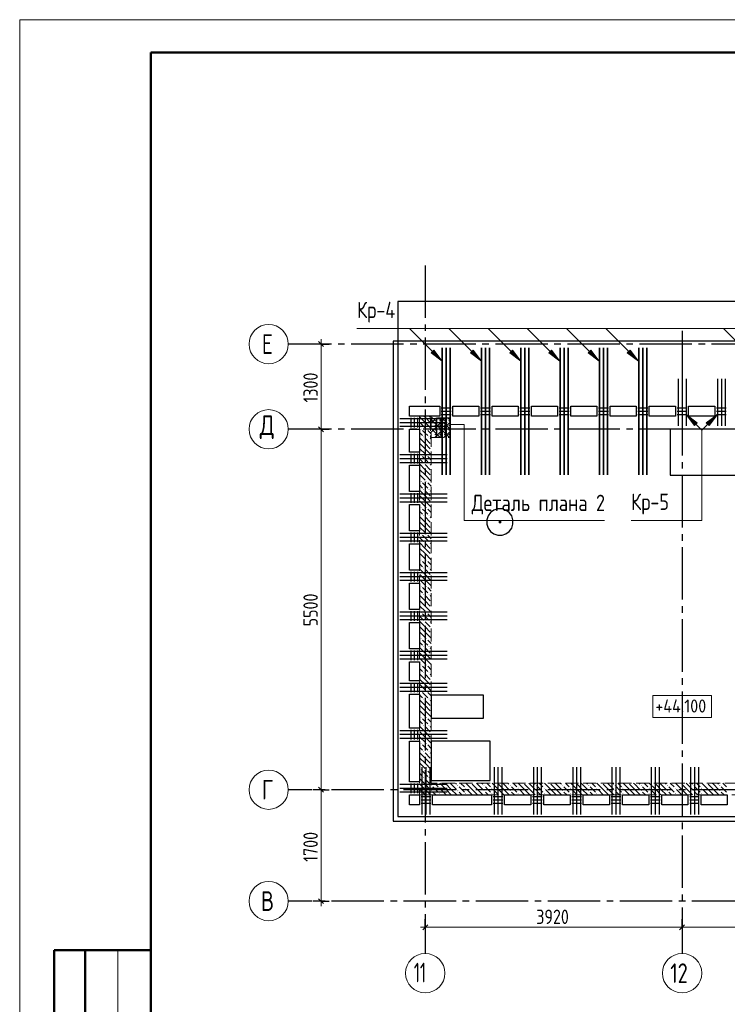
# Model space of a CAD drawing. Header units: millimetres. Extents: x 0 to 43617, y 0 to 29700.
# Tile 2 of 7: x 0 to 10800, y 14675 to 29700. Entities that reach past the tile are written whole.
import ezdxf

# ---------------------------------------------------------------- set-up
doc = ezdxf.new("R2010")
doc.units = ezdxf.units.MM
doc.linetypes.add('______2', pattern=[270, 200, -70])
doc.linetypes.add('______5', pattern=[1100, 800, -100, 100, -100])
for name, color, linetype, lineweight, true_color in [('S1 Стержни арматуры фон', 7, '______2', 13, 0xa0a0a0), ('Вспомогательная арматура', 7, 'Continuous', 18, 0x656565), ('Поперечная арматура', 7, 'Continuous', 18, 0x5a2814), ('Поперечное армирование AW фон', 7, '______2', 13, 0xa0a0a0), ('Ребро вкладыша арматура поперечная AW', 7, 'Continuous', 18, 0x5a2814)]:
    doc.layers.add(name, color=color, linetype=linetype, lineweight=lineweight, true_color=true_color)
for name, color, linetype, lineweight in [('Standard', 7, 'Continuous', 25), ('Высотные отметки', 7, 'Continuous', 25), ('ЖБ Перекрытие верхний уровень', 7, 'Continuous', 35), ('ЖБ Стена верхний уровень', 7, 'Continuous', 35), ('Оси', 40, '______5', 18), ('Позиционная метка номер позиции', 7, 'Continuous', 13), ('Примечания', 7, 'Continuous', 25), ('Ребро вкладыша арматура S1', 7, 'Continuous', 25)]:
    doc.layers.add(name, color=color, linetype=linetype, lineweight=lineweight)
doc.styles.add('GOST 2.304-81', font='txt')
doc.styles.add('ISOCPEUR', font='txt')

msp = doc.modelspace()

# ---------------------------------------------------------------- hatches: boundary and pattern name
at = {"layer": 'ЖБ Стена верхний уровень', "linetype": 'Continuous', "lineweight": 18, "transparency": 33554687}
for points in [[(6120, 23453), (6127, 23460), (6133, 23453), (6127, 23447)], [(6200, 23453), (6207, 23460), (6213, 23453), (6207, 23447)], [(6160, 23333), (6167, 23340), (6173, 23333), (6167, 23327)], [(6240, 23333), (6247, 23340), (6253, 23333), (6247, 23327)], [(6120, 23053), (6127, 23060), (6133, 23053), (6127, 23047)], [(6200, 23053), (6207, 23060), (6213, 23053), (6207, 23047)], [(6160, 22933), (6167, 22940), (6173, 22933), (6167, 22927)], [(6240, 22933), (6247, 22940), (6253, 22933), (6247, 22927)], [(6120, 22653), (6127, 22660), (6133, 22653), (6127, 22647)], [(6160, 22533), (6167, 22540), (6173, 22533), (6167, 22527)], [(6200, 22653), (6207, 22660), (6213, 22653), (6207, 22647)], [(6240, 22533), (6247, 22540), (6253, 22533), (6247, 22527)], [(6120, 22253), (6127, 22260), (6133, 22253), (6127, 22247)], [(6200, 22253), (6207, 22260), (6213, 22253), (6207, 22247)], [(6160, 22133), (6167, 22140), (6173, 22133), (6167, 22127)], [(6240, 22133), (6247, 22140), (6253, 22133), (6247, 22127)], [(6120, 21853), (6127, 21860), (6133, 21853), (6127, 21847)], [(6200, 21853), (6207, 21860), (6213, 21853), (6207, 21847)], [(6160, 21733), (6167, 21740), (6173, 21733), (6167, 21727)], [(6240, 21733), (6247, 21740), (6253, 21733), (6247, 21727)], [(6120, 21453), (6127, 21460), (6133, 21453), (6127, 21447)], [(6160, 21333), (6167, 21340), (6173, 21333), (6167, 21327)], [(6200, 21453), (6207, 21460), (6213, 21453), (6207, 21447)], [(6240, 21333), (6247, 21340), (6253, 21333), (6247, 21327)], [(6120, 21053), (6127, 21060), (6133, 21053), (6127, 21047)], [(6200, 21053), (6207, 21060), (6213, 21053), (6207, 21047)], [(6160, 20933), (6167, 20940), (6173, 20933), (6167, 20927)], [(6240, 20933), (6247, 20940), (6253, 20933), (6247, 20927)], [(6120, 20653), (6127, 20660), (6133, 20653), (6127, 20647)], [(6200, 20653), (6207, 20660), (6213, 20653), (6207, 20647)], [(6160, 20533), (6167, 20540), (6173, 20533), (6167, 20527)], [(6240, 20533), (6247, 20540), (6253, 20533), (6247, 20527)], [(6120, 20253), (6127, 20260), (6133, 20253), (6127, 20247)], [(6160, 20133), (6167, 20140), (6173, 20133), (6167, 20127)], [(6200, 20253), (6207, 20260), (6213, 20253), (6207, 20247)], [(6240, 20133), (6247, 20140), (6253, 20133), (6247, 20127)], [(6120, 19853), (6127, 19860), (6133, 19853), (6127, 19847)], [(6200, 19853), (6207, 19860), (6213, 19853), (6207, 19847)], [(6160, 19733), (6167, 19740), (6173, 19733), (6167, 19727)], [(6240, 19733), (6247, 19740), (6253, 19733), (6247, 19727)], [(6120, 19453), (6127, 19460), (6133, 19453), (6127, 19447)], [(6200, 19453), (6207, 19460), (6213, 19453), (6207, 19447)], [(6160, 19333), (6167, 19340), (6173, 19333), (6167, 19327)], [(6240, 19333), (6247, 19340), (6253, 19333), (6247, 19327)], [(6120, 19053), (6127, 19060), (6133, 19053), (6127, 19047)], [(6160, 18933), (6167, 18940), (6173, 18933), (6167, 18927)], [(6200, 19053), (6207, 19060), (6213, 19053), (6207, 19047)], [(6240, 18933), (6247, 18940), (6253, 18933), (6247, 18927)], [(6120, 18653), (6127, 18660), (6133, 18653), (6127, 18647)], [(6200, 18653), (6207, 18660), (6213, 18653), (6207, 18647)], [(6160, 18533), (6167, 18540), (6173, 18533), (6167, 18527)], [(6240, 18533), (6247, 18540), (6253, 18533), (6247, 18527)], [(6120, 18253), (6127, 18260), (6133, 18253), (6127, 18247)], [(6200, 18253), (6207, 18260), (6213, 18253), (6207, 18247)], [(6160, 18133), (6167, 18140), (6173, 18133), (6167, 18127)], [(6240, 18133), (6247, 18140), (6253, 18133), (6247, 18127)], [(6490, 18050), (6487, 18047), (6484, 18050)], [(6890, 18050), (6887, 18047), (6884, 18050)], [(7290, 18050), (7287, 18047), (7284, 18050)], [(7690, 18050), (7687, 18047), (7684, 18050)], [(8090, 18050), (8087, 18047), (8084, 18050)], [(8490, 18050), (8487, 18047), (8484, 18050)], [(8890, 18050), (8887, 18047), (8884, 18050)], [(9290, 18050), (9287, 18047), (9284, 18050)], [(9690, 18050), (9687, 18047), (9684, 18050)], [(10090, 18050), (10087, 18047), (10084, 18050)], [(10490, 18050), (10487, 18047), (10484, 18050)], [(6280, 18013), (6287, 18020), (6293, 18013), (6287, 18007)], [(6280, 17933), (6287, 17940), (6293, 17933), (6287, 17927)], [(6400, 17973), (6407, 17980), (6413, 17973), (6407, 17967)], [(6400, 17893), (6407, 17900), (6413, 17893), (6407, 17887)], [(6680, 18013), (6687, 18020), (6693, 18013), (6687, 18007)], [(6680, 17933), (6687, 17940), (6693, 17933), (6687, 17927)], [(6800, 17973), (6807, 17980), (6813, 17973), (6807, 17967)], [(6800, 17893), (6807, 17900), (6813, 17893), (6807, 17887)], [(7080, 18013), (7087, 18020), (7093, 18013), (7087, 18007)], [(7080, 17933), (7087, 17940), (7093, 17933), (7087, 17927)], [(7200, 17973), (7207, 17980), (7213, 17973), (7207, 17967)], [(7200, 17893), (7207, 17900), (7213, 17893), (7207, 17887)], [(7480, 18013), (7487, 18020), (7493, 18013), (7487, 18007)], [(7480, 17933), (7487, 17940), (7493, 17933), (7487, 17927)], [(7600, 17973), (7607, 17980), (7613, 17973), (7607, 17967)], [(7600, 17893), (7607, 17900), (7613, 17893), (7607, 17887)], [(7880, 18013), (7887, 18020), (7893, 18013), (7887, 18007)], [(7880, 17933), (7887, 17940), (7893, 17933), (7887, 17927)], [(8000, 17973), (8007, 17980), (8013, 17973), (8007, 17967)], [(8000, 17893), (8007, 17900), (8013, 17893), (8007, 17887)], [(8280, 18013), (8287, 18020), (8293, 18013), (8287, 18007)], [(8280, 17933), (8287, 17940), (8293, 17933), (8287, 17927)], [(8400, 17973), (8407, 17980), (8413, 17973), (8407, 17967)], [(8400, 17893), (8407, 17900), (8413, 17893), (8407, 17887)], [(8680, 18013), (8687, 18020), (8693, 18013), (8687, 18007)], [(8680, 17933), (8687, 17940), (8693, 17933), (8687, 17927)], [(8800, 17973), (8807, 17980), (8813, 17973), (8807, 17967)], [(8800, 17893), (8807, 17900), (8813, 17893), (8807, 17887)], [(9080, 18013), (9087, 18020), (9093, 18013), (9087, 18007)], [(9080, 17933), (9087, 17940), (9093, 17933), (9087, 17927)], [(9200, 17973), (9207, 17980), (9213, 17973), (9207, 17967)], [(9200, 17893), (9207, 17900), (9213, 17893), (9207, 17887)], [(9480, 18013), (9487, 18020), (9493, 18013), (9487, 18007)], [(9480, 17933), (9487, 17940), (9493, 17933), (9487, 17927)], [(9600, 17973), (9607, 17980), (9613, 17973), (9607, 17967)], [(9600, 17893), (9607, 17900), (9613, 17893), (9607, 17887)], [(9880, 18013), (9887, 18020), (9893, 18013), (9887, 18007)], [(9880, 17933), (9887, 17940), (9893, 17933), (9887, 17927)], [(10000, 17973), (10007, 17980), (10013, 17973), (10007, 17967)], [(10000, 17893), (10007, 17900), (10013, 17893), (10007, 17887)], [(10280, 18013), (10287, 18020), (10293, 18013), (10287, 18007)], [(10280, 17933), (10287, 17940), (10293, 17933), (10287, 17927)], [(10400, 17973), (10407, 17980), (10413, 17973), (10407, 17967)], [(10400, 17893), (10407, 17900), (10413, 17893), (10407, 17887)], [(10680, 18013), (10687, 18020), (10693, 18013), (10687, 18007)], [(10680, 17933), (10687, 17940), (10693, 17933), (10687, 17927)]]:
    msp.add_hatch(color=7, dxfattribs=at).paths.add_polyline_path(points, flags=16)
at = {"layer": 'Позиционная метка номер позиции', "linetype": 'Continuous', "lineweight": 13, "transparency": 33554687}
for points in [[(6323, 24656), (6450, 24487), (6280, 24614)], [(6923, 24656), (7050, 24487), (6880, 24614)], [(7523, 24656), (7650, 24487), (7480, 24614)], [(8117, 24656), (8244, 24487), (8074, 24614)], [(8717, 24656), (8844, 24487), (8674, 24614)], [(9317, 24656), (9444, 24487), (9274, 24614)], [(10297, 23505), (10170, 23675), (10340, 23548)], [(10480, 23548), (10650, 23675), (10523, 23505)]]:
    msp.add_hatch(color=7, dxfattribs=at).paths.add_polyline_path(points, flags=16)

# ---------------------------------------------------------------- linework, layer by layer
at = {"layer": 'S1 Стержни арматуры фон', "color": 7, "linetype": 'Continuous', "lineweight": 25, "transparency": 33554687}
for p, q in [((6450, 24694), (6450, 22756)), ((6510, 24694), (6510, 22756)), ((6570, 24694), (6570, 22756)), ((7050, 24694), (7050, 22756)), ((7110, 24694), (7110, 22756)), ((7170, 24694), (7170, 22756)), ((7650, 24694), (7650, 22756)), ((7710, 24694), (7710, 22756)), ((7770, 24694), (7770, 22756)), ((8250, 24694), (8250, 22756)), ((8310, 24694), (8310, 22756)), ((8370, 24694), (8370, 22756)), ((8850, 24694), (8850, 22756)), ((8910, 24694), (8910, 22756)), ((8970, 24694), (8970, 22756)), ((9450, 24694), (9450, 22756)), ((9510, 24694), (9510, 22756)), ((9570, 24694), (9570, 22756))]:
    msp.add_line(p, q, dxfattribs=at)
at = {"layer": 'S1 Стержни арматуры фон', "color": 7, "linetype": 'Continuous', "lineweight": 35, "transparency": 33554687}
for p, q in [((6450, 24693), (6450, 22757)), ((6510, 24693), (6510, 22757)), ((6570, 24693), (6570, 22757)), ((7050, 24693), (7050, 22757)), ((7110, 24693), (7110, 22757)), ((7170, 24693), (7170, 22757)), ((7650, 24693), (7650, 22757)), ((7710, 24693), (7710, 22757)), ((7770, 24693), (7770, 22757)), ((8250, 24693), (8250, 22757)), ((8310, 24693), (8310, 22757)), ((8370, 24693), (8370, 22757)), ((8850, 24693), (8850, 22757)), ((8910, 24693), (8910, 22757)), ((8970, 24693), (8970, 22757)), ((9450, 24693), (9450, 22757)), ((9510, 24693), (9510, 22757)), ((9570, 24693), (9570, 22757))]:
    msp.add_line(p, q, dxfattribs=at)
at = {"layer": 'Standard', "color": 7, "linetype": 'Continuous', "lineweight": 13, "transparency": 33554687}
for p, q in [((4600, 24750), (4600, 24825)), ((4600, 23450), (4600, 24750)), ((4600, 17950), (4600, 23450)), ((4600, 16250), (4600, 16175)), ((6190, 15850), (6115, 15850)), ((6190, 15850), (10110, 15850)), ((10110, 15850), (14030, 15850)), ((1500, 15500), (1500, 9000))]:
    msp.add_line(p, q, dxfattribs=at)
at = {"layer": 'Standard', "color": 251, "linetype": 'Continuous', "lineweight": -3, "true_color": 0x656565, "transparency": 33554687}
for p, q in [((4600, 24750), (4475, 24750)), ((4600, 24750), (4725, 24750)), ((4600, 24750), (4600, 24750)), ((4600, 23450), (4475, 23450)), ((4600, 23450), (4725, 23450)), ((4600, 23450), (4600, 23450)), ((4600, 17950), (4475, 17950)), ((4600, 17950), (4725, 17950)), ((4600, 17950), (4600, 17950)), ((4600, 16250), (4475, 16250)), ((4600, 16250), (4725, 16250)), ((4600, 16250), (4600, 16250)), ((6190, 15850), (6190, 15975)), ((10110, 15850), (10110, 15975)), ((6190, 15850), (6190, 15725)), ((6190, 15850), (6190, 15850)), ((10110, 15850), (10110, 15725)), ((10110, 15850), (10110, 15850))]:
    msp.add_line(p, q, dxfattribs=at)
at = {"layer": 'Standard', "color": 7, "linetype": 'Continuous', "lineweight": 25, "transparency": 33554687}
for p, q in [((4638, 24712), (4562, 24787)), ((4638, 23412), (4562, 23487)), ((4638, 17912), (4562, 17987)), ((4638, 16212), (4562, 16287)), ((6153, 15812), (6227, 15887)), ((10072, 15812), (10148, 15887))]:
    msp.add_line(p, q, dxfattribs=at)
at = {"layer": 'Standard', "color": 7, "linetype": 'Continuous', "lineweight": 50, "transparency": 33554687}
for p, q in [((2000, 15500), (527, 15500)), ((527, 15500), (527, 9000)), ((527, 15500), (527, 9000)), ((1000, 15500), (1000, 9000))]:
    msp.add_line(p, q, dxfattribs=at)
at = {"layer": 'Standard', "color": 7, "linetype": 'Continuous', "lineweight": 13, "transparency": 33554687}
msp.add_lwpolyline([(0, 0), (42000, 0), (42000, 29700), (0, 29700), (0, 0)], close=True, dxfattribs=at)
at = {"layer": 'Standard', "color": 7, "linetype": 'Continuous', "lineweight": 50, "transparency": 33554687}
msp.add_lwpolyline([(2000, 29200), (41500, 29200), (41500, 500), (2000, 500), (2000, 29200)], close=True, dxfattribs=at)
at = {"layer": 'Standard', "color": 254, "linetype": 'Continuous', "lineweight": 25, "true_color": 0xc4c4ff, "transparency": 33554687}
msp.add_lwpolyline([(5702, 17472), (35558, 17472), (35558, 24794), (5702, 24794), (5702, 17472)], dxfattribs=at)
at = {"layer": 'Standard', "color": 7, "linetype": 'Continuous', "lineweight": 13, "transparency": 33554687}
msp.add_lwpolyline([(4600, 16250), (4600, 16753), (4600, 16753), (4600, 17950)], dxfattribs=at)
at = {"layer": 'Вспомогательная арматура', "color": 7, "linetype": 'Continuous', "lineweight": 25, "transparency": 33554687}
for p, q in [((6360, 23622), (6360, 23327)), ((6430, 23622), (6430, 23327)), ((6500, 23622), (6500, 23327)), ((6570, 23622), (6570, 23327))]:
    msp.add_line(p, q, dxfattribs=at)
at = {"layer": 'Высотные отметки', "color": 7, "linetype": 'Continuous', "lineweight": 18, "transparency": 33554687}
msp.add_lwpolyline([(9664, 19053), (10559, 19053), (10559, 19387), (9664, 19387), (9664, 19053)], dxfattribs=at)
at = {"layer": 'ЖБ Перекрытие верхний уровень', "color": 7, "linetype": 'Continuous', "lineweight": 25, "transparency": 33554687}
for p, q in [((14450, 25400), (5770, 25400)), ((5770, 25400), (5770, 23800)), ((5770, 23800), (5770, 17540)), ((5950, 23650), (5950, 23800)), ((5950, 23800), (6410, 23800)), ((6410, 23800), (6410, 23650)), ((6610, 23650), (6610, 23800)), ((6610, 23800), (7010, 23800)), ((7010, 23800), (7010, 23650)), ((7210, 23650), (7210, 23800)), ((7210, 23800), (7610, 23800)), ((7610, 23800), (7610, 23650)), ((7810, 23800), (8210, 23800)), ((7810, 23650), (7810, 23800)), ((8210, 23800), (8210, 23650)), ((8410, 23650), (8410, 23800)), ((8410, 23800), (8810, 23800)), ((8810, 23800), (8810, 23650)), ((9010, 23650), (9010, 23800)), ((9010, 23800), (9410, 23800)), ((9410, 23800), (9410, 23650)), ((9610, 23650), (9610, 23800)), ((9610, 23800), (10010, 23800)), ((10010, 23800), (10010, 23650)), ((10210, 23650), (10210, 23800)), ((10210, 23800), (10610, 23800)), ((10610, 23800), (10610, 23650)), ((6410, 23650), (5950, 23650)), ((7010, 23650), (6610, 23650)), ((7610, 23650), (7210, 23650)), ((8210, 23650), (7810, 23650)), ((8810, 23650), (8410, 23650)), ((9410, 23650), (9010, 23650)), ((10010, 23650), (9610, 23650)), ((10610, 23650), (10210, 23650)), ((5950, 23100), (5950, 23450)), ((5950, 23450), (6100, 23450)), ((6100, 23450), (6100, 23100)), ((11029, 23450), (9929, 23450)), ((9929, 23450), (9929, 22750)), ((6100, 23100), (5950, 23100)), ((5950, 22500), (5950, 22900)), ((5950, 22900), (6100, 22900)), ((6100, 22900), (6100, 22500)), ((9929, 22750), (11029, 22750)), ((6100, 22500), (5950, 22500)), ((5950, 21900), (5950, 22300)), ((5950, 22300), (6100, 22300)), ((6100, 22300), (6100, 21900)), ((7150, 22127), (7131, 22067)), ((7187, 22178), (7150, 22127)), ((7238, 22215), (7187, 22178)), ((7298, 22234), (7238, 22215)), ((7362, 22234), (7298, 22234)), ((7422, 22215), (7362, 22234)), ((7473, 22178), (7422, 22215)), ((7510, 22127), (7473, 22178)), ((7529, 22067), (7510, 22127)), ((7131, 22067), (7131, 22003)), ((7131, 22003), (7150, 21943)), ((7150, 21943), (7187, 21892)), ((7473, 21892), (7510, 21943)), ((7510, 21943), (7529, 22003)), ((7529, 22003), (7529, 22067)), ((6100, 21900), (5950, 21900)), ((7187, 21892), (7238, 21855)), ((7238, 21855), (7298, 21836)), ((7298, 21836), (7362, 21836)), ((7362, 21836), (7422, 21855)), ((7422, 21855), (7473, 21892)), ((5950, 21300), (5950, 21700)), ((5950, 21700), (6100, 21700)), ((6100, 21700), (6100, 21300)), ((6100, 21300), (5950, 21300)), ((5950, 20700), (5950, 21100)), ((5950, 21100), (6100, 21100)), ((6100, 21100), (6100, 20700)), ((6100, 20700), (5950, 20700)), ((5950, 20100), (5950, 20500)), ((5950, 20500), (6100, 20500)), ((6100, 20500), (6100, 20100)), ((6100, 20100), (5950, 20100)), ((5950, 19610), (5950, 19900)), ((5950, 19900), (6100, 19900)), ((6100, 19900), (6100, 19610)), ((6100, 19610), (5950, 19610)), ((5950, 18890), (5950, 19410)), ((5950, 19410), (6100, 19410)), ((6100, 19410), (6100, 18890)), ((7080, 19390), (6280, 19390)), ((6280, 19390), (6280, 19040)), ((7080, 19040), (7080, 19390)), ((6280, 19040), (7080, 19040)), ((6100, 18890), (5950, 18890)), ((5950, 18070), (5950, 18690)), ((5950, 18690), (6100, 18690)), ((6100, 18690), (6100, 18070)), ((7180, 18690), (6280, 18690)), ((6280, 18690), (6280, 18090)), ((7180, 18090), (7180, 18690)), ((6100, 18070), (5950, 18070)), ((6280, 18090), (7180, 18090)), ((5950, 17870), (6100, 17870)), ((5950, 17720), (5950, 17870)), ((6100, 17870), (6100, 17720)), ((6300, 17870), (7200, 17870)), ((6300, 17720), (6300, 17870)), ((7200, 17870), (7200, 17720)), ((7400, 17720), (7400, 17870)), ((7400, 17870), (7800, 17870)), ((7800, 17870), (7800, 17720)), ((8000, 17720), (8000, 17870)), ((8000, 17870), (8400, 17870)), ((8400, 17870), (8400, 17720)), ((8600, 17720), (8600, 17870)), ((8600, 17870), (9000, 17870)), ((9000, 17870), (9000, 17720)), ((9200, 17720), (9200, 17870)), ((9200, 17870), (9600, 17870)), ((9600, 17870), (9600, 17720)), ((9800, 17720), (9800, 17870)), ((9800, 17870), (10200, 17870)), ((10200, 17870), (10200, 17720)), ((10400, 17720), (10400, 17870)), ((10400, 17870), (10800, 17870)), ((10800, 17870), (10800, 17720)), ((6100, 17720), (5950, 17720)), ((7200, 17720), (6300, 17720)), ((7800, 17720), (7400, 17720)), ((8400, 17720), (8000, 17720)), ((9000, 17720), (8600, 17720)), ((9600, 17720), (9200, 17720)), ((10200, 17720), (9800, 17720)), ((10800, 17720), (10400, 17720)), ((5770, 17540), (14450, 17540))]:
    msp.add_line(p, q, dxfattribs=at)
at = {"layer": 'ЖБ Перекрытие верхний уровень', "color": 7, "linetype": 'Continuous', "lineweight": 18, "transparency": 33554687}
for points in [[(7317, 22048), (7343, 22048), (7343, 22022), (7317, 22022), (7317, 22048)], [(7342, 22023), (7318, 22023), (7318, 22047), (7342, 22047), (7342, 22023)], [(7320, 22045), (7340, 22045), (7340, 22045), (7320, 22045), (7320, 22045), (7320, 22025), (7340, 22025), (7340, 22045), (7320, 22045)], [(7322, 22043), (7338, 22043), (7338, 22043), (7322, 22043), (7322, 22043), (7322, 22027), (7338, 22027), (7338, 22043), (7322, 22043)], [(7323, 22042), (7337, 22042), (7337, 22042), (7323, 22042), (7323, 22042), (7323, 22028), (7337, 22028), (7337, 22042), (7323, 22042)], [(7325, 22040), (7335, 22040), (7335, 22030), (7325, 22030), (7325, 22040)], [(7333, 22032), (7327, 22032), (7327, 22038), (7333, 22038), (7333, 22032)], [(7328, 22037), (7332, 22037), (7332, 22033), (7328, 22033), (7328, 22037)]]:
    msp.add_lwpolyline(points, dxfattribs=at)
at = {"layer": 'ЖБ Стена верхний уровень', "color": 251, "linetype": '______2', "lineweight": 13, "true_color": 0x656565, "transparency": 33554687}
for p, q in [((6100, 23650), (6100, 17870)), ((6280, 23650), (6100, 23650)), ((6280, 18050), (6280, 23650)), ((11230, 18050), (6280, 18050)), ((6100, 17870), (6280, 17870)), ((6280, 17870), (11230, 17870))]:
    msp.add_line(p, q, dxfattribs=at)
at = {"layer": 'ЖБ Стена верхний уровень', "color": 9, "linetype": 'Continuous', "lineweight": 18, "true_color": 0xc7c7c7, "transparency": 33554687}
for p, q in [((6107, 23633), (6187, 23553)), ((6187, 23633), (6170, 23650)), ((6187, 23633), (6267, 23553)), ((6250, 23650), (6267, 23633)), ((6107, 23553), (6100, 23560)), ((6100, 23480), (6107, 23473)), ((6107, 23553), (6187, 23473)), ((6187, 23553), (6280, 23460)), ((6100, 23400), (6147, 23353)), ((6187, 23233), (6100, 23320)), ((6187, 23393), (6147, 23433)), ((6227, 23353), (6187, 23393)), ((6187, 23313), (6267, 23233)), ((6227, 23433), (6280, 23380)), ((6267, 23313), (6280, 23300)), ((6107, 23153), (6100, 23160)), ((6107, 23233), (6187, 23153)), ((6107, 23153), (6187, 23073)), ((6187, 23233), (6267, 23153)), ((6187, 23153), (6280, 23060)), ((6100, 23080), (6107, 23073)), ((6100, 23000), (6147, 22953)), ((6187, 22993), (6147, 23033)), ((6227, 22953), (6187, 22993)), ((6227, 23033), (6280, 22980)), ((6187, 22833), (6100, 22920)), ((6187, 22913), (6267, 22833)), ((6267, 22913), (6280, 22900)), ((6107, 22753), (6100, 22760)), ((6107, 22833), (6187, 22753)), ((6107, 22753), (6187, 22673)), ((6187, 22833), (6267, 22753)), ((6187, 22753), (6280, 22660)), ((6100, 22680), (6107, 22673)), ((6100, 22600), (6147, 22553)), ((6187, 22593), (6147, 22633)), ((6227, 22553), (6187, 22593)), ((6227, 22633), (6280, 22580)), ((6187, 22433), (6100, 22520)), ((6107, 22433), (6187, 22353)), ((6187, 22513), (6267, 22433)), ((6187, 22433), (6267, 22353)), ((6267, 22513), (6280, 22500)), ((6107, 22353), (6100, 22360)), ((6100, 22280), (6107, 22273)), ((6107, 22353), (6187, 22273)), ((6187, 22353), (6280, 22260)), ((6100, 22200), (6147, 22153)), ((6187, 22033), (6100, 22120)), ((6187, 22193), (6147, 22233)), ((6227, 22153), (6187, 22193)), ((6187, 22113), (6267, 22033)), ((6227, 22233), (6280, 22180)), ((6267, 22113), (6280, 22100)), ((6107, 21953), (6100, 21960)), ((6107, 22033), (6187, 21953)), ((6107, 21953), (6187, 21873)), ((6187, 22033), (6267, 21953)), ((6187, 21953), (6280, 21860)), ((6100, 21880), (6107, 21873)), ((6100, 21800), (6147, 21753)), ((6187, 21793), (6147, 21833)), ((6227, 21753), (6187, 21793)), ((6227, 21833), (6280, 21780)), ((6187, 21633), (6100, 21720)), ((6187, 21713), (6267, 21633)), ((6267, 21713), (6280, 21700)), ((6107, 21553), (6100, 21560)), ((6107, 21633), (6187, 21553)), ((6107, 21553), (6187, 21473)), ((6187, 21633), (6267, 21553)), ((6187, 21553), (6280, 21460)), ((6100, 21480), (6107, 21473)), ((6100, 21400), (6147, 21353)), ((6187, 21393), (6147, 21433)), ((6227, 21353), (6187, 21393)), ((6227, 21433), (6280, 21380)), ((6187, 21233), (6100, 21320)), ((6107, 21233), (6187, 21153)), ((6187, 21313), (6267, 21233)), ((6187, 21233), (6267, 21153)), ((6267, 21313), (6280, 21300)), ((6107, 21153), (6100, 21160)), ((6100, 21080), (6107, 21073)), ((6107, 21153), (6187, 21073)), ((6187, 21153), (6280, 21060)), ((6100, 21000), (6147, 20953)), ((6187, 20833), (6100, 20920)), ((6187, 20993), (6147, 21033)), ((6227, 20953), (6187, 20993)), ((6187, 20913), (6267, 20833)), ((6227, 21033), (6280, 20980)), ((6267, 20913), (6280, 20900)), ((6107, 20753), (6100, 20760)), ((6107, 20833), (6187, 20753)), ((6107, 20753), (6187, 20673)), ((6187, 20833), (6267, 20753)), ((6187, 20753), (6280, 20660)), ((6100, 20680), (6107, 20673)), ((6100, 20600), (6147, 20553)), ((6187, 20593), (6147, 20633)), ((6227, 20553), (6187, 20593)), ((6227, 20633), (6280, 20580)), ((6187, 20433), (6100, 20520)), ((6187, 20513), (6267, 20433)), ((6267, 20513), (6280, 20500)), ((6107, 20353), (6100, 20360)), ((6107, 20433), (6187, 20353)), ((6107, 20353), (6187, 20273)), ((6187, 20433), (6267, 20353)), ((6187, 20353), (6280, 20260)), ((6100, 20280), (6107, 20273)), ((6100, 20200), (6147, 20153)), ((6187, 20193), (6147, 20233)), ((6227, 20153), (6187, 20193)), ((6227, 20233), (6280, 20180)), ((6187, 20033), (6100, 20120)), ((6107, 20033), (6187, 19953)), ((6187, 20113), (6267, 20033)), ((6187, 20033), (6267, 19953)), ((6267, 20113), (6280, 20100)), ((6107, 19953), (6100, 19960)), ((6100, 19880), (6107, 19873)), ((6107, 19953), (6187, 19873)), ((6187, 19793), (6147, 19833)), ((6187, 19953), (6280, 19860)), ((6227, 19833), (6280, 19780)), ((6100, 19800), (6147, 19753)), ((6187, 19633), (6100, 19720)), ((6227, 19753), (6187, 19793)), ((6187, 19713), (6267, 19633)), ((6267, 19713), (6280, 19700)), ((6107, 19553), (6100, 19560)), ((6107, 19633), (6187, 19553)), ((6107, 19553), (6187, 19473)), ((6187, 19633), (6267, 19553)), ((6187, 19553), (6280, 19460)), ((6100, 19480), (6107, 19473)), ((6100, 19400), (6147, 19353)), ((6187, 19393), (6147, 19433)), ((6227, 19353), (6187, 19393)), ((6227, 19433), (6280, 19380)), ((6187, 19233), (6100, 19320)), ((6107, 19233), (6187, 19153)), ((6187, 19313), (6267, 19233)), ((6187, 19233), (6267, 19153)), ((6267, 19313), (6280, 19300)), ((6107, 19153), (6100, 19160)), ((6107, 19153), (6187, 19073)), ((6187, 19153), (6280, 19060)), ((6100, 19080), (6107, 19073)), ((6100, 19000), (6147, 18953)), ((6187, 18993), (6147, 19033)), ((6227, 18953), (6187, 18993)), ((6227, 19033), (6280, 18980)), ((6187, 18833), (6100, 18920)), ((6107, 18833), (6187, 18753)), ((6187, 18913), (6267, 18833)), ((6187, 18833), (6267, 18753)), ((6267, 18913), (6280, 18900)), ((6107, 18753), (6100, 18760)), ((6100, 18680), (6107, 18673)), ((6107, 18753), (6187, 18673)), ((6187, 18593), (6147, 18633)), ((6187, 18753), (6280, 18660)), ((6227, 18633), (6280, 18580)), ((6100, 18600), (6147, 18553)), ((6187, 18433), (6100, 18520)), ((6227, 18553), (6187, 18593)), ((6187, 18513), (6267, 18433)), ((6267, 18513), (6280, 18500)), ((6107, 18353), (6100, 18360)), ((6107, 18433), (6187, 18353)), ((6107, 18353), (6187, 18273)), ((6187, 18433), (6267, 18353)), ((6187, 18353), (6280, 18260)), ((6100, 18280), (6107, 18273)), ((6100, 18200), (6147, 18153)), ((6187, 18193), (6147, 18233)), ((6227, 18153), (6187, 18193)), ((6227, 18233), (6280, 18180)), ((6187, 18033), (6100, 18120)), ((6107, 18033), (6187, 17953)), ((6187, 18113), (6267, 18033)), ((6187, 18033), (6267, 17953)), ((6267, 18113), (6280, 18100)), ((6330, 18050), (6387, 17993)), ((6507, 17953), (6410, 18050)), ((6507, 18033), (6587, 17953)), ((6587, 18033), (6570, 18050)), ((6587, 18033), (6667, 17953)), ((6650, 18050), (6667, 18033)), ((6730, 18050), (6787, 17993)), ((6907, 17953), (6810, 18050)), ((6907, 18033), (6987, 17953)), ((6987, 18033), (6970, 18050)), ((6987, 18033), (7067, 17953)), ((7050, 18050), (7067, 18033)), ((7130, 18050), (7187, 17993)), ((7307, 17953), (7210, 18050)), ((7307, 18033), (7387, 17953)), ((7387, 18033), (7370, 18050)), ((7387, 18033), (7467, 17953)), ((7450, 18050), (7467, 18033)), ((7530, 18050), (7587, 17993)), ((7707, 17953), (7610, 18050)), ((7707, 18033), (7787, 17953)), ((7787, 18033), (7770, 18050)), ((7787, 18033), (7867, 17953)), ((7850, 18050), (7867, 18033)), ((7930, 18050), (7987, 17993)), ((8107, 17953), (8010, 18050)), ((8107, 18033), (8187, 17953)), ((8187, 18033), (8170, 18050)), ((8187, 18033), (8267, 17953)), ((8250, 18050), (8267, 18033)), ((8330, 18050), (8387, 17993)), ((8507, 17953), (8410, 18050)), ((8507, 18033), (8587, 17953)), ((8587, 18033), (8570, 18050)), ((8587, 18033), (8667, 17953)), ((8650, 18050), (8667, 18033)), ((8730, 18050), (8787, 17993)), ((8907, 17953), (8810, 18050)), ((8907, 18033), (8987, 17953)), ((8987, 18033), (8970, 18050)), ((8987, 18033), (9067, 17953)), ((9050, 18050), (9067, 18033)), ((9130, 18050), (9187, 17993)), ((9307, 17953), (9210, 18050)), ((9307, 18033), (9387, 17953)), ((9387, 18033), (9370, 18050)), ((9387, 18033), (9467, 17953)), ((9450, 18050), (9467, 18033)), ((9530, 18050), (9587, 17993)), ((9707, 17953), (9610, 18050)), ((9707, 18033), (9787, 17953)), ((9787, 18033), (9770, 18050)), ((9787, 18033), (9867, 17953)), ((9850, 18050), (9867, 18033)), ((9930, 18050), (9987, 17993)), ((10107, 17953), (10010, 18050)), ((10107, 18033), (10187, 17953)), ((10187, 18033), (10170, 18050)), ((10187, 18033), (10267, 17953)), ((10250, 18050), (10267, 18033)), ((10330, 18050), (10387, 17993)), ((10507, 17953), (10410, 18050)), ((10507, 18033), (10587, 17953)), ((10587, 18033), (10570, 18050)), ((10587, 18033), (10667, 17953)), ((10650, 18050), (10667, 18033)), ((10730, 18050), (10787, 17993)), ((6107, 17953), (6100, 17960)), ((6100, 17880), (6107, 17873)), ((6107, 17953), (6187, 17873)), ((6187, 17953), (6270, 17870)), ((6347, 17953), (6307, 17993)), ((6307, 17913), (6350, 17870)), ((6387, 17913), (6347, 17953)), ((6427, 17953), (6507, 17873)), ((6507, 17953), (6587, 17873)), ((6587, 17953), (6670, 17870)), ((6747, 17953), (6707, 17993)), ((6707, 17913), (6750, 17870)), ((6787, 17913), (6747, 17953)), ((6827, 17953), (6907, 17873)), ((6907, 17953), (6987, 17873)), ((6987, 17953), (7070, 17870)), ((7147, 17953), (7107, 17993)), ((7107, 17913), (7150, 17870)), ((7187, 17913), (7147, 17953)), ((7227, 17953), (7307, 17873)), ((7307, 17953), (7387, 17873)), ((7387, 17953), (7470, 17870)), ((7547, 17953), (7507, 17993)), ((7507, 17913), (7550, 17870)), ((7587, 17913), (7547, 17953)), ((7627, 17953), (7707, 17873)), ((7707, 17953), (7787, 17873)), ((7787, 17953), (7870, 17870)), ((7947, 17953), (7907, 17993)), ((7907, 17913), (7950, 17870)), ((7987, 17913), (7947, 17953)), ((8027, 17953), (8107, 17873)), ((8107, 17953), (8187, 17873)), ((8187, 17953), (8270, 17870)), ((8347, 17953), (8307, 17993)), ((8307, 17913), (8350, 17870)), ((8387, 17913), (8347, 17953)), ((8427, 17953), (8507, 17873)), ((8507, 17953), (8587, 17873)), ((8587, 17953), (8670, 17870)), ((8747, 17953), (8707, 17993)), ((8707, 17913), (8750, 17870)), ((8787, 17913), (8747, 17953)), ((8827, 17953), (8907, 17873)), ((8907, 17953), (8987, 17873)), ((8987, 17953), (9070, 17870)), ((9147, 17953), (9107, 17993)), ((9107, 17913), (9150, 17870)), ((9187, 17913), (9147, 17953)), ((9227, 17953), (9307, 17873)), ((9307, 17953), (9387, 17873)), ((9387, 17953), (9470, 17870)), ((9547, 17953), (9507, 17993)), ((9507, 17913), (9550, 17870)), ((9587, 17913), (9547, 17953)), ((9627, 17953), (9707, 17873)), ((9707, 17953), (9787, 17873)), ((9787, 17953), (9870, 17870)), ((9947, 17953), (9907, 17993)), ((9907, 17913), (9950, 17870)), ((9987, 17913), (9947, 17953)), ((10027, 17953), (10107, 17873)), ((10107, 17953), (10187, 17873)), ((10187, 17953), (10270, 17870)), ((10347, 17953), (10307, 17993)), ((10307, 17913), (10350, 17870)), ((10387, 17913), (10347, 17953)), ((10427, 17953), (10507, 17873)), ((10507, 17953), (10587, 17873)), ((10587, 17953), (10670, 17870)), ((10747, 17953), (10707, 17993)), ((10707, 17913), (10750, 17870)), ((10787, 17913), (10747, 17953)), ((6427, 17873), (6430, 17870)), ((6827, 17873), (6830, 17870)), ((7227, 17873), (7230, 17870)), ((7627, 17873), (7630, 17870)), ((8027, 17873), (8030, 17870)), ((8427, 17873), (8430, 17870)), ((8827, 17873), (8830, 17870)), ((9227, 17873), (9230, 17870)), ((9627, 17873), (9630, 17870)), ((10027, 17873), (10030, 17870)), ((10427, 17873), (10430, 17870))]:
    msp.add_line(p, q, dxfattribs=at)
at = {"layer": 'Оси', "color": 8, "linetype": '______5', "lineweight": -3, "transparency": 33554687}
for p, q in [((6190, 25950), (6190, 15450)), ((10110, 24950), (10110, 15450)), ((35560, 24750), (4100, 24750)), ((35560, 23450), (4100, 23450)), ((35560, 23450), (4100, 23450)), ((35260, 17950), (4100, 17950)), ((35260, 16250), (4100, 16250))]:
    msp.add_line(p, q, dxfattribs=at)
at = {"layer": 'Оси', "color": 7, "linetype": 'Continuous', "lineweight": 13, "transparency": 33554687}
for centre in [(3800, 24750), (3800, 23450), (3800, 23450), (3800, 17950), (3800, 16250), (6190, 15150), (10110, 15150)]:
    msp.add_circle(centre, 300, dxfattribs=at)
at = {"layer": 'Позиционная метка номер позиции', "color": 7, "linetype": 'Continuous', "lineweight": 13, "transparency": 33554687}
for p, q in [((7050, 24487), (6550, 24987)), ((7650, 24487), (7150, 24987)), ((8244, 24487), (7744, 24987)), ((8844, 24487), (8344, 24987)), ((9444, 24487), (8944, 24987)), ((11244, 24487), (10744, 24987)), ((6280, 24614), (6323, 24656)), ((6302, 24635), (6291, 24646)), ((6323, 24656), (6450, 24487)), ((6880, 24614), (6923, 24656)), ((6902, 24635), (6891, 24646)), ((6923, 24656), (7050, 24487)), ((7480, 24614), (7523, 24656)), ((7502, 24635), (7491, 24646)), ((7523, 24656), (7650, 24487)), ((8074, 24614), (8117, 24656)), ((8096, 24635), (8085, 24646)), ((8117, 24656), (8244, 24487)), ((8674, 24614), (8717, 24656)), ((8696, 24635), (8685, 24646)), ((8717, 24656), (8844, 24487)), ((9274, 24614), (9317, 24656)), ((9296, 24635), (9285, 24646)), ((9317, 24656), (9444, 24487)), ((6450, 24487), (6280, 24614)), ((7050, 24487), (6880, 24614)), ((7650, 24487), (7480, 24614)), ((8244, 24487), (8074, 24614)), ((8844, 24487), (8674, 24614)), ((9444, 24487), (9274, 24614)), ((6450, 24487), (6450, 24487)), ((6450, 24487), (6450, 24487)), ((6450, 24487), (6450, 24487)), ((7050, 24487), (7050, 24487)), ((7050, 24487), (7050, 24487)), ((7050, 24487), (7050, 24487)), ((7650, 24487), (7650, 24487)), ((7650, 24487), (7650, 24487)), ((7650, 24487), (7650, 24487)), ((8244, 24487), (8244, 24487)), ((8244, 24487), (8244, 24487)), ((8244, 24487), (8244, 24487)), ((8844, 24487), (8844, 24487)), ((8844, 24487), (8844, 24487)), ((8844, 24487), (8844, 24487)), ((9444, 24487), (9444, 24487)), ((9444, 24487), (9444, 24487)), ((9444, 24487), (9444, 24487)), ((10170, 23675), (10170, 23675)), ((10170, 23675), (10170, 23675)), ((10170, 23675), (10170, 23675)), ((10170, 23675), (10340, 23548)), ((10297, 23505), (10170, 23675)), ((10480, 23548), (10650, 23675)), ((10650, 23675), (10523, 23505)), ((10650, 23675), (10650, 23675)), ((10650, 23675), (10650, 23675)), ((10650, 23675), (10650, 23675)), ((10340, 23548), (10297, 23505)), ((10318, 23527), (10329, 23516)), ((10523, 23505), (10480, 23548)), ((10502, 23527), (10491, 23516))]:
    msp.add_line(p, q, dxfattribs=at)
for points in [[(6450, 24487), (5950, 24987), (5148, 24987)], [(13650, 24487), (13150, 24987), (5148, 24987)], [(10170, 23675), (10410, 23435), (10410, 22058), (9331, 22058)], [(10650, 23675), (10410, 23435), (10410, 22058), (9331, 22058)]]:
    msp.add_lwpolyline(points, dxfattribs=at)
at = {"layer": 'Поперечная арматура', "color": 7, "linetype": 'Continuous', "lineweight": 25, "transparency": 33554687}
for centre in [(6350, 23580), (6350, 23510), (6350, 23440), (6420, 23580), (6420, 23510), (6420, 23440), (6490, 23580), (6490, 23510), (6490, 23440), (6560, 23580), (6560, 23510), (6560, 23440), (6350, 23370), (6420, 23370), (6490, 23370), (6560, 23370)]:
    msp.add_circle(centre, 5, dxfattribs=at)
at = {"layer": 'Поперечное армирование AW фон', "color": 7, "linetype": 'Continuous', "lineweight": 25, "transparency": 33554687}
for p, q in [((6434, 23775), (6585, 23775)), ((7034, 23775), (7185, 23775)), ((7634, 23775), (7785, 23775)), ((8234, 23775), (8385, 23775)), ((8834, 23775), (8985, 23775)), ((9434, 23775), (9585, 23775)), ((6434, 23725), (6585, 23725)), ((6434, 23675), (6585, 23675)), ((7034, 23725), (7185, 23725)), ((7034, 23675), (7185, 23675)), ((7634, 23725), (7785, 23725)), ((7634, 23675), (7785, 23675)), ((8234, 23725), (8385, 23725)), ((8234, 23675), (8385, 23675)), ((8834, 23725), (8985, 23725)), ((8834, 23675), (8985, 23675)), ((9434, 23725), (9585, 23725)), ((9434, 23675), (9585, 23675))]:
    msp.add_line(p, q, dxfattribs=at)
at = {"layer": 'Примечания', "color": 252, "linetype": 'Continuous', "lineweight": 13, "true_color": 0x8f8f8f, "transparency": 33554687}
for p, q in [((6270, 23536), (6361, 23627)), ((6270, 23396), (6501, 23627)), ((6270, 23610), (6558, 23322)), ((6393, 23627), (6575, 23445)), ((6533, 23627), (6575, 23585)), ((6270, 23470), (6418, 23322)), ((6336, 23322), (6575, 23561)), ((6270, 23330), (6278, 23322)), ((6476, 23322), (6575, 23421))]:
    msp.add_line(p, q, dxfattribs=at)
at = {"layer": 'Примечания', "color": 7, "linetype": '______2', "lineweight": 13, "transparency": 33554687}
for p, q in [((6575, 23627), (6270, 23627)), ((6270, 23627), (6270, 23322)), ((6575, 23322), (6575, 23627)), ((6270, 23322), (6575, 23322))]:
    msp.add_line(p, q, dxfattribs=at)
at = {"layer": 'Примечания', "color": 7, "linetype": 'Continuous', "lineweight": 13, "transparency": 33554687}
msp.add_lwpolyline([(6582, 23522), (6784, 23522), (6784, 22058), (8924, 22058)], dxfattribs=at)
at = {"layer": 'Ребро вкладыша арматура S1', "color": 7, "linetype": 'Continuous', "lineweight": 25, "transparency": 33554687}
for p, q in [((10050, 24222), (10050, 23502)), ((10110, 24222), (10110, 23502)), ((10170, 24222), (10170, 23502)), ((10650, 24222), (10650, 23502)), ((10710, 24222), (10710, 23502)), ((10770, 24222), (10770, 23502)), ((6522, 23610), (5802, 23610)), ((6522, 23550), (5802, 23550)), ((6522, 23490), (5802, 23490)), ((6522, 23060), (5802, 23060)), ((6522, 23000), (5802, 23000)), ((6522, 22940), (5802, 22940)), ((6522, 22460), (5802, 22460)), ((6522, 22400), (5802, 22400)), ((6522, 22340), (5802, 22340)), ((6522, 21860), (5802, 21860)), ((6522, 21800), (5802, 21800)), ((6522, 21740), (5802, 21740)), ((6522, 21260), (5802, 21260)), ((6522, 21200), (5802, 21200)), ((6522, 21140), (5802, 21140)), ((6522, 20660), (5802, 20660)), ((6522, 20600), (5802, 20600)), ((6522, 20540), (5802, 20540)), ((6522, 20060), (5802, 20060)), ((6522, 20000), (5802, 20000)), ((6522, 19940), (5802, 19940)), ((6522, 19570), (5802, 19570)), ((6522, 19510), (5802, 19510)), ((6522, 19450), (5802, 19450)), ((6522, 18850), (5802, 18850)), ((6522, 18790), (5802, 18790)), ((6522, 18730), (5802, 18730)), ((6140, 18292), (6140, 17572)), ((6200, 18292), (6200, 17572)), ((6260, 18292), (6260, 17572)), ((7240, 18292), (7240, 17572)), ((7300, 18292), (7300, 17572)), ((7360, 18292), (7360, 17572)), ((7840, 18292), (7840, 17572)), ((7900, 18292), (7900, 17572)), ((7960, 18292), (7960, 17572)), ((8440, 18292), (8440, 17572)), ((8500, 18292), (8500, 17572)), ((8560, 18292), (8560, 17572)), ((9040, 18292), (9040, 17572)), ((9100, 18292), (9100, 17572)), ((9160, 18292), (9160, 17572)), ((9640, 18292), (9640, 17572)), ((9700, 18292), (9700, 17572)), ((9760, 18292), (9760, 17572)), ((10240, 18292), (10240, 17572)), ((10300, 18292), (10300, 17572)), ((10360, 18292), (10360, 17572)), ((6522, 18030), (5802, 18030)), ((6522, 17970), (5802, 17970)), ((6522, 17910), (5802, 17910))]:
    msp.add_line(p, q, dxfattribs=at)
at = {"layer": 'Ребро вкладыша арматура поперечная AW', "color": 7, "linetype": 'Continuous', "lineweight": 25, "transparency": 33554687}
for p, q in [((10037, 23775), (10183, 23775)), ((10637, 23775), (10783, 23775)), ((5975, 23477), (5975, 23623)), ((6025, 23477), (6025, 23623)), ((6075, 23477), (6075, 23623)), ((10037, 23725), (10183, 23725)), ((10037, 23675), (10183, 23675)), ((10637, 23725), (10783, 23725)), ((10637, 23675), (10783, 23675)), ((5975, 22927), (5975, 23073)), ((6025, 22927), (6025, 23073)), ((6075, 22927), (6075, 23073)), ((5975, 22327), (5975, 22473)), ((6025, 22327), (6025, 22473)), ((6075, 22327), (6075, 22473)), ((5975, 21727), (5975, 21873)), ((6025, 21727), (6025, 21873)), ((6075, 21727), (6075, 21873)), ((5975, 21127), (5975, 21273)), ((6025, 21127), (6025, 21273)), ((6075, 21127), (6075, 21273)), ((5975, 20527), (5975, 20673)), ((6025, 20527), (6025, 20673)), ((6075, 20527), (6075, 20673)), ((5975, 19927), (5975, 20073)), ((6025, 19927), (6025, 20073)), ((6075, 19927), (6075, 20073)), ((5975, 19437), (5975, 19583)), ((6025, 19437), (6025, 19583)), ((6075, 19437), (6075, 19583)), ((5975, 18717), (5975, 18863)), ((6025, 18717), (6025, 18863)), ((6075, 18717), (6075, 18863)), ((5975, 17897), (5975, 18043)), ((6025, 17897), (6025, 18043)), ((6075, 17897), (6075, 18043)), ((6127, 17845), (6273, 17845)), ((6127, 17795), (6273, 17795)), ((6127, 17745), (6273, 17745)), ((7227, 17845), (7373, 17845)), ((7227, 17795), (7373, 17795)), ((7227, 17745), (7373, 17745)), ((7827, 17845), (7973, 17845)), ((7827, 17795), (7973, 17795)), ((7827, 17745), (7973, 17745)), ((8427, 17845), (8573, 17845)), ((8427, 17795), (8573, 17795)), ((8427, 17745), (8573, 17745)), ((9027, 17845), (9173, 17845)), ((9027, 17795), (9173, 17795)), ((9027, 17745), (9173, 17745)), ((9627, 17845), (9773, 17845)), ((9627, 17795), (9773, 17795)), ((9627, 17745), (9773, 17745)), ((10227, 17845), (10373, 17845)), ((10227, 17795), (10373, 17795)), ((10227, 17745), (10373, 17745))]:
    msp.add_line(p, q, dxfattribs=at)

# ---------------------------------------------------------------- texts
at = {"layer": 'Standard', "color": 7, "linetype": 'Continuous', "lineweight": 25, "transparency": 33554687, "attachment_point": 7, "style": 'GOST 2.304-81'}
for s, insert, char_height, width in [('Кр-4', (5148, 25078), 250, 728.95), ('Кр-5', (9331, 22150), 250, 711.25), ('3920', (7884, 15900), 220, 657.05)]:
    msp.add_mtext(s, dxfattribs=dict(at, insert=insert, char_height=char_height, width=width))
at = {"layer": 'Standard', "color": 7, "linetype": 'Continuous', "lineweight": 25, "transparency": 33554687, "char_height": 220, "attachment_point": 7, "rotation": 90, "style": 'GOST 2.304-81'}
for s, insert, width in [('1300', (4550, 23858), 610.17), ('5500', (4550, 20442), 641.48), ('1700', (4550, 16850), 625.73)]:
    msp.add_mtext(s, dxfattribs=dict(at, insert=insert, width=width))
at = {"layer": 'Высотные отметки', "color": 7, "linetype": 'Continuous', "lineweight": 18, "transparency": 33554687, "insert": (9701, 19127), "char_height": 200, "width": 931.94, "attachment_point": 7, "style": 'GOST 2.304-81'}
msp.add_mtext('\\W1.11;+44.100', dxfattribs=at)
at = {"layer": 'Оси', "color": 7, "linetype": 'Continuous', "lineweight": 25, "transparency": 33554687, "char_height": 300, "attachment_point": 7, "style": 'ISOCPEUR'}
for s, insert, width in [('\\W0.78;Е', (3695, 24600), 326.41), ('\\W0.82;Д', (3665, 23300), 392.65), ('\\W0.78;Г', (3695, 17800), 326.41), ('\\W0.80;В', (3680, 16100), 359.83), ('\\W0.62;11', (6016, 15010), 393.75), ('\\W0.75;12', (9930, 15000), 472.29)]:
    msp.add_mtext(s, dxfattribs=dict(at, insert=insert, width=width))
at = {"layer": 'Примечания', "color": 7, "linetype": 'Continuous', "lineweight": 25, "transparency": 33554687, "insert": (6899, 22150), "char_height": 250, "width": 2150.15, "attachment_point": 7, "style": 'GOST 2.304-81'}
msp.add_mtext('Деталь\\~плана\\~2', dxfattribs=at)

doc.saveas('drawing.dxf')
